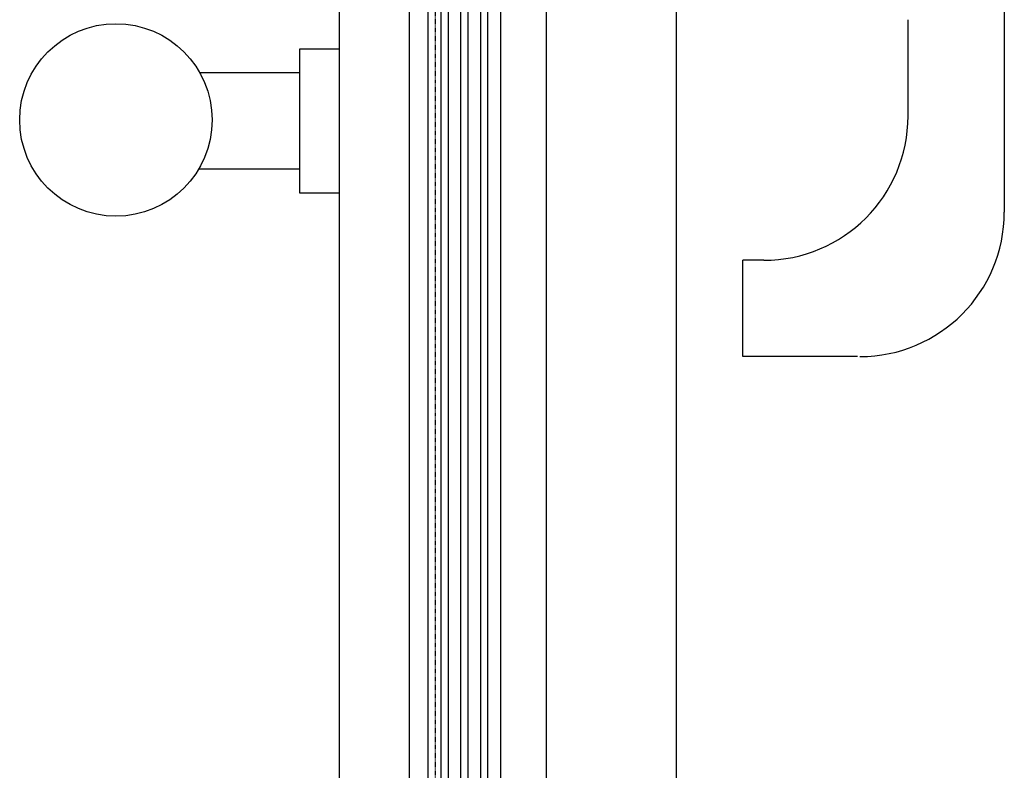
# Model space of a CAD drawing. Header units: millimetres. Extents: x -4577 to 1032787, y -66234 to 201209.
# Tile 173 of 256: x 4885 to 5090, y -7937 to -7781. Entities that reach past the tile are written whole.
import ezdxf

# ---------------------------------------------------------------- set-up
doc = ezdxf.new("R2010")
doc.units = ezdxf.units.MM
doc.linetypes.add('510_5_2OG_ELT_1004$0$11-07-22_DS_2OG$0$AUSGEZOGEN', pattern=[0])
doc.linetypes.add('510_5_2OG_ELT_1004$0$11-07-22_DS_2OG$0$VERDECKT2_S2', pattern=[0.17, 0.1, -0.07])
for name, color, linetype in [('510_5_2OG_ELT_1004$0$11-07-22_DS_2OG$0$GLASS', 8, '510_5_2OG_ELT_1004$0$11-07-22_DS_2OG$0$AUSGEZOGEN'), ('510_5_2OG_ELT_1004$0$11-07-22_DS_2OG$0$Nichttragende_Bauteile', 8, '510_5_2OG_ELT_1004$0$11-07-22_DS_2OG$0$AUSGEZOGEN'), ('510_5_2OG_ELT_1004$0$11-07-22_DS_2OG$0$Tragende_Bauteile', 8, '510_5_2OG_ELT_1004$0$11-07-22_DS_2OG$0$AUSGEZOGEN')]:
    doc.layers.add(name, color=color, linetype=linetype)

# ---------------------------------------------------------------- blocks, each defined once
blk = doc.blocks.new('510_5_2OG_ELT_1004')
at = {"layer": '510_5_2OG_ELT_1004$0$11-07-22_DS_2OG$0$GLASS', "linetype": '510_5_2OG_ELT_1004$0$11-07-22_DS_2OG$0$AUSGEZOGEN'}
for p, q in [((4972.96, -7728.07), (4972.96, -8738.14)), ((4974.46, -7728.07), (4974.46, -8738.14)), ((4977.06, -7728.07), (4977.06, -8738.14)), ((4978.56, -7728.07), (4978.56, -8738.14)), ((4981.16, -7728.07), (4981.16, -8738.14)), ((4982.66, -7728.07), (4982.66, -8738.14)), ((4951.83, -7742.57), (4951.87, -8725.37)), ((4994.83, -7742.57), (4994.83, -8725.56)), ((5021.83, -7742.57), (5021.83, -8725.56)), ((4966.33, -7743.73), (4966.37, -8725.37))]:
    blk.add_line(p, q, dxfattribs=at)
blk.add_lwpolyline([(4970.31, -8720.48), (4970.31, -7728.07), (4985.31, -7728.07), (4985.31, -8738.14)], dxfattribs=at)
at = {"layer": '510_5_2OG_ELT_1004$0$11-07-22_DS_2OG$0$Nichttragende_Bauteile', "linetype": '510_5_2OG_ELT_1004$0$11-07-22_DS_2OG$0$AUSGEZOGEN'}
for p, q in [((5090.04, -7760.57), (5090.04, -7820.57)), ((5070.04, -7800.57), (5070.04, -7780.57)), ((4943.63, -7816.61), (4943.63, -7786.61)), ((4943.63, -7786.61), (4951.83, -7786.61)), ((4943.63, -7791.61), (4922.86, -7791.61)), ((4943.63, -7811.61), (4922.62, -7811.61)), ((4951.83, -7816.61), (4943.63, -7816.61)), ((5040.04, -7830.57), (5035.71, -7830.57)), ((5035.71, -7850.57), (5035.71, -7830.57)), ((5035.71, -7850.57), (5035.71, -7830.57)), ((5059.54, -7850.57), (5035.71, -7850.57))]:
    blk.add_line(p, q, dxfattribs=at)
blk.add_circle((4905.42, -7801.4), 20, dxfattribs=at)
for centre in [(5040.04, -7800.57), (5060.04, -7820.57)]:
    blk.add_arc(centre, 30, 270, 0, dxfattribs=at)
at = {"layer": '510_5_2OG_ELT_1004$0$11-07-22_DS_2OG$0$Tragende_Bauteile', "linetype": '510_5_2OG_ELT_1004$0$11-07-22_DS_2OG$0$VERDECKT2_S2'}
blk.add_line((4971.83, -8884.06), (4971.83, -7584.06), dxfattribs=at)

msp = doc.modelspace()

# ---------------------------------------------------------------- block references
msp.add_blockref('510_5_2OG_ELT_1004', (0, -0.05))

doc.saveas('drawing.dxf')
